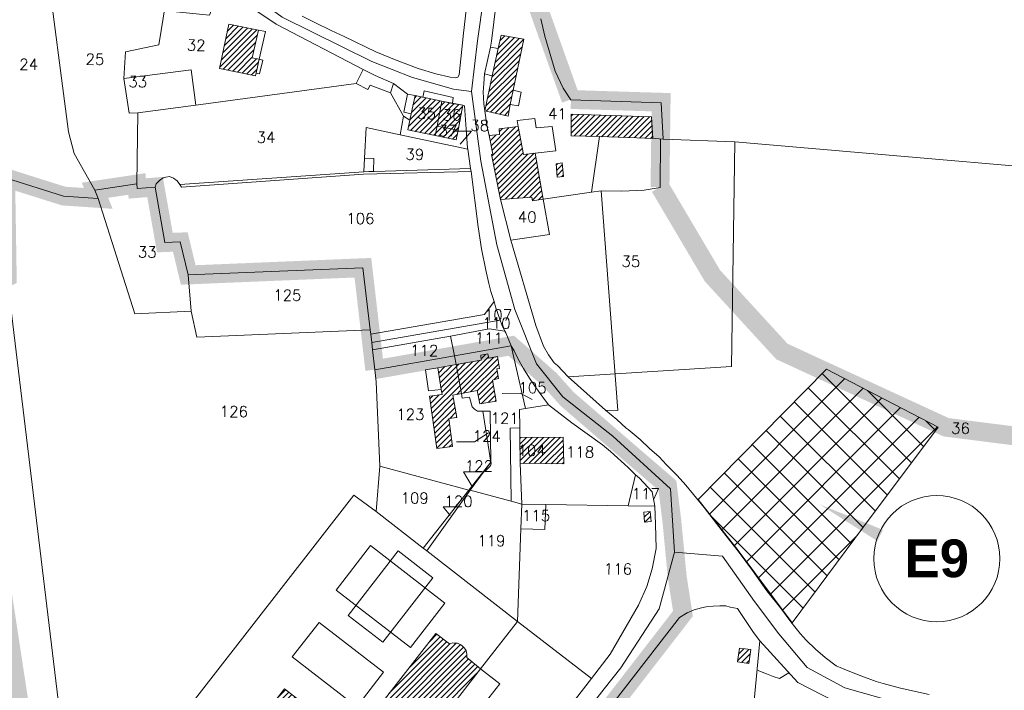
# Model space of a CAD drawing. Header units: metres. Extents: x 578835 to 593571, y 248557 to 255108.
# Tile 115 of 251: x 583205 to 583519, y 252401 to 252615. Entities that reach past the tile are written whole.
import ezdxf

# ---------------------------------------------------------------- set-up
doc = ezdxf.new("R2010")
doc.units = ezdxf.units.M
doc.linetypes.add('CACHEX2', pattern=[0.75, 0.5, -0.25])
doc.linetypes.add('SOLID_LINE', pattern=[0])
for name, color, linetype, lineweight in [('Cad-BATIMENT_BATI_LEGER13', 7, 'SOLID_LINE', 0), ('Cad-BATIMENT_BATI_PRIVE12', 7, 'SOLID_LINE', 0), ('Cad-BATIMENT_BATI_PRIVE12_HACH', 7, 'SOLID_LINE', 0), ('Cad-HYDROGRAPHI_COURS_D_EAU28', 5, 'SOLID_LINE', 0), ('Cad-PARCELLAIRE_PARCELLE1', 250, 'SOLID_LINE', 0), ('Cad-RESEAU_ROUT_AXE_DE_VOIE26', 255, 'SOLID_LINE', 0), ('Cad-RESEAU_ROUT_LIMITE_DE_VOIE_P23', 8, 'SOLID_LINE', 0), ('Cad-TOPONYMIE_DETAIL_PARCELLAIR181', 7, 'SOLID_LINE', 0), ('Cad-TOPONYMIE_NUMERO_DE_PARCELL182', 250, 'SOLID_LINE', 0), ('ER', 192, 'Continuous', 18), ('PLU', 7, 'CACHEX2', 5)]:
    doc.layers.add(name, color=color, linetype=linetype, lineweight=lineweight)
doc.styles.get("Standard").update_dxf_attribs({"font": 'arialbd_0.ttf', "height": 50})
doc.styles.add('TEXTSTYLE_45_11', font='txt.shx', dxfattribs={"oblique": 50})

msp = doc.modelspace()

# ---------------------------------------------------------------- hatches: boundary and pattern name
at = {"layer": 'Cad-BATIMENT_BATI_PRIVE12_HACH', "ltscale": 0.4}
h = msp.add_hatch(dxfattribs=at)
h.set_pattern_fill('ANSI31', color=256, scale=0.4, style=0)
h.paths.add_polyline_path([(583279.28, 252602.77), (583281.27, 252611.52), (583271.8, 252613.41), (583268.85, 252599.33), (583280.33, 252597.06), (583281.55, 252602.28)])
h = msp.add_hatch(dxfattribs=at)
h.set_pattern_fill('ANSI31', color=256, scale=0.4, style=0)
h.paths.add_polyline_path([(583361.46, 252587.89), (583362.4, 252592.43), (583365.75, 252608.64), (583358.55, 252609.94), (583357.58, 252605.74), (583355.67, 252596.99), (583353.31, 252585.87), (583360.79, 252584.15)])
h = msp.add_hatch(dxfattribs=at)
h.set_pattern_fill('ANSI31', color=256, scale=0.4, style=0)
h.paths.add_polyline_path([(583337.56, 252577.98), (583338.13, 252581.04), (583339.69, 252588.97), (583331.14, 252590.71), (583329.89, 252584.92), (583329.49, 252582.88), (583328.84, 252579.82)])
h = msp.add_hatch(dxfattribs=at)
h.set_pattern_fill('ANSI31', color=256, scale=0.4, style=0)
h.paths.add_polyline_path([(583344.91, 252579.71), (583346.4, 252587.63), (583343.05, 252588.25), (583339.69, 252588.97), (583338.13, 252581.04)])
h = msp.add_hatch(dxfattribs=at)
h.set_pattern_fill('ANSI31', color=256, scale=0.4, style=0)
h.paths.add_polyline_path([(583380.84, 252584.82), (583380.84, 252577.91), (583389.84, 252577.66), (583401.74, 252577.31), (583406.87, 252577.08), (583406.38, 252583.94)])
h = msp.add_hatch(dxfattribs=at)
h.set_pattern_fill('ANSI31', color=256, scale=0.4, style=0)
h.paths.add_polyline_path([(583344.26, 252576.65), (583344.91, 252579.71), (583338.13, 252581.04), (583337.56, 252577.98)])
h = msp.add_hatch(dxfattribs=at)
h.set_pattern_fill('ANSI31', color=256, scale=0.4, style=0)
h.paths.add_polyline_path([(583364.02, 252580.86), (583357.9, 252580.12), (583358.05, 252578.35), (583354.7, 252578.07), (583355.86, 252572.04), (583355.45, 252572.01), (583358.3, 252557.64), (583368.37, 252558.37), (583368.55, 252557.27), (583371.89, 252557.77), (583369.43, 252572.39), (583365.68, 252571.97)])
h = msp.add_hatch(dxfattribs=at)
h.set_pattern_fill('ANSI31', color=256, scale=0.4, style=0)
h.paths.add_polyline_path([(583378.02, 252569.31), (583376.06, 252569.04), (583376.42, 252564.73), (583378.45, 252565)])
h = msp.add_hatch(dxfattribs=at)
h.set_pattern_fill('ANSI31', color=256, scale=0.4, style=0)
h.paths.add_polyline_path([(583357.69, 252500.63), (583357.2, 252503.71), (583358.01, 252503.89), (583357.44, 252507.63), (583354.6, 252507.17), (583354.32, 252508.48), (583352.05, 252508.07), (583352.18, 252506.52), (583344.22, 252505.08), (583345.98, 252495.86), (583350.92, 252496.83), (583351.78, 252492.56), (583356.97, 252493.44), (583355.76, 252500.13), (583356.88, 252500.45)])
h = msp.add_hatch(dxfattribs=at)
h.set_pattern_fill('ANSI31', color=256, scale=0.4, style=0)
h.paths.add_polyline_path([(583345.98, 252495.86), (583344.22, 252505.08), (583338.38, 252504.04), (583339.43, 252497.22), (583339.74, 252495.57), (583335.75, 252495.01), (583338.12, 252478.37), (583343.09, 252479.02), (583341.86, 252487.94), (583344.47, 252488.26), (583343.13, 252495.4)])
h = msp.add_hatch(dxfattribs=at)
h.set_pattern_fill('ANSI31', color=256, scale=0.4, style=0)
h.paths.add_polyline_path([(583378.5, 252473.5), (583378.3, 252481.95), (583364.53, 252481.91), (583364.56, 252473.67)])
h = msp.add_hatch(dxfattribs=at)
h.set_pattern_fill('ANSI31', color=256, scale=0.4, style=0)
h.paths.add_polyline_path([(583406.32, 252455.19), (583406.06, 252458.3), (583404.02, 252458.12), (583404.2, 252454.91)])
h = msp.add_hatch(dxfattribs=at)
h.set_pattern_fill('ANSI31', color=256, scale=0.4, style=0)
h.paths.add_polyline_path([(583324.43, 252375.79), (583326.07, 252377.83), (583331.17, 252374.02), (583334.61, 252379.21), (583335.48, 252380.73), (583336.42, 252382.26), (583337.06, 252383.42), (583337.7, 252384.71), (583341.45, 252393.05), (583341.72, 252393.73), (583341.91, 252394.42), (583342.03, 252394.99), (583342.07, 252395.55), (583351.96, 252408.3), (583347.63, 252411.85), (583347.66, 252412.4), (583347.62, 252412.95), (583347.49, 252413.5), (583347.37, 252414.05), (583347.08, 252414.47), (583346.8, 252414.89), (583346.44, 252415.31), (583345.99, 252415.72), (583345.55, 252416.02), (583345.04, 252416.19), (583344.61, 252416.39), (583344.11, 252416.45), (583343.62, 252416.41), (583343.04, 252416.48), (583342.55, 252416.32), (583342.07, 252416.17), (583337.76, 252419.49), (583313.19, 252388.01), (583314.6, 252386.8), (583312.53, 252384.06), (583295.26, 252397.44), (583289.62, 252401.87), (583276.21, 252384.7), (583281.75, 252380.48), (583280.64, 252378.94), (583298.25, 252365.48), (583299.29, 252366.9), (583302.03, 252364.67), (583299.88, 252361.82), (583302.7, 252359.6), (583300.55, 252356.64), (583306.01, 252352.53), (583304.9, 252350.98), (583322.59, 252337.53), (583336.71, 252356.09), (583319.51, 252369.59), (583321.22, 252371.74), (583322.46, 252370.73), (583321.86, 252370.12), (583322.55, 252369.62), (583323.15, 252370.34), (583325.45, 252368.42), (583328.66, 252372.47), (583326.36, 252374.28), (583326.8, 252374.99), (583326.17, 252375.61), (583325.57, 252374.89)])
h = msp.add_hatch(dxfattribs=at)
h.set_pattern_fill('ANSI31', color=256, scale=0.4, style=0)
h.paths.add_polyline_path([(583437.47, 252409.97), (583438.01, 252414.37), (583434.42, 252414.84), (583433.8, 252410.45)])
h = msp.add_hatch(dxfattribs=at)
h.set_pattern_fill('ANSI31', color=256, scale=0.4, style=0)
h.paths.add_polyline_path([(583437.47, 252409.97), (583438.01, 252414.37), (583434.42, 252414.84), (583433.8, 252410.45)])
at = {"layer": 'ER', "ltscale": 0.4}
h = msp.add_hatch(dxfattribs=at)
h.set_pattern_fill('ANSI37', color=256, scale=2, style=0)
h.paths.add_polyline_path([(583462.17, 252503.62), (583421.24, 252462.13), (583434, 252445.88), (583451.2, 252422.86), (583473.98, 252453.42), (583497.69, 252485.21), (583478.07, 252495.38)])

# ---------------------------------------------------------------- linework, layer by layer
at = {"layer": 'Cad-BATIMENT_BATI_LEGER13'}
for points in [[(583281.55, 252602.28), (583283.53, 252611.15), (583281.27, 252611.52), (583279.28, 252602.77), (583281.55, 252602.28), (583281.55, 252602.28)], [(583281.55, 252602.28), (583283.53, 252611.15), (583281.27, 252611.52), (583279.28, 252602.77), (583281.55, 252602.28), (583281.55, 252602.28)], [(583355.67, 252596.99), (583357.58, 252605.74), (583355.16, 252606.09), (583353.3, 252597.69), (583355.67, 252596.99), (583355.67, 252596.99)], [(583355.67, 252596.99), (583357.58, 252605.74), (583355.16, 252606.09), (583353.3, 252597.69), (583355.67, 252596.99), (583355.67, 252596.99)], [(583281.61, 252597.62), (583282.63, 252602.05), (583281.55, 252602.28), (583280.52, 252597.85), (583281.61, 252597.62), (583281.61, 252597.62)], [(583281.61, 252597.62), (583282.63, 252602.05), (583281.55, 252602.28), (583280.52, 252597.85), (583281.61, 252597.62), (583281.61, 252597.62)], [(583324.3, 252594.6), (583318.41, 252597.11), (583314.62, 252599.02), (583312.36, 252594.6), (583316.06, 252592.68), (583316.85, 252594.09), (583323.32, 252591.62), (583324.3, 252594.6), (583324.3, 252594.6)], [(583324.3, 252594.6), (583318.41, 252597.11), (583314.62, 252599.02), (583312.36, 252594.6), (583316.06, 252592.68), (583316.85, 252594.09), (583323.32, 252591.62), (583324.3, 252594.6), (583324.3, 252594.6)], [(583364.13, 252587.45), (583364.92, 252591.86), (583362.4, 252592.43), (583361.46, 252587.89), (583364.13, 252587.45), (583364.13, 252587.45)], [(583364.13, 252587.45), (583364.92, 252591.86), (583362.4, 252592.43), (583361.46, 252587.89), (583364.13, 252587.45), (583364.13, 252587.45)], [(583329.89, 252584.92), (583331.14, 252590.71), (583328.71, 252591.17), (583327.55, 252585.4), (583329.89, 252584.92), (583329.89, 252584.92)], [(583329.89, 252584.92), (583331.14, 252590.71), (583328.71, 252591.17), (583327.55, 252585.4), (583329.89, 252584.92), (583329.89, 252584.92)], [(583375.96, 252573.16), (583374.82, 252580.87), (583369.67, 252580.44), (583369.33, 252583.42), (583363.61, 252582.83), (583364.02, 252580.86), (583365.68, 252571.97), (583375.96, 252573.16), (583375.96, 252573.16)], [(583375.96, 252573.16), (583374.82, 252580.87), (583369.67, 252580.44), (583369.33, 252583.42), (583363.61, 252582.83), (583364.02, 252580.86), (583365.68, 252571.97), (583375.96, 252573.16), (583375.96, 252573.16)], [(583317.9, 252566.64), (583318.06, 252570.67), (583315, 252570.85), (583314.78, 252566.5), (583317.9, 252566.64), (583317.9, 252566.64)], [(583317.9, 252566.64), (583318.06, 252570.67), (583315, 252570.85), (583314.78, 252566.5), (583317.9, 252566.64), (583317.9, 252566.64)], [(583339.43, 252497.22), (583338.38, 252504.04), (583334.47, 252503.38), (583335.43, 252496.77), (583339.43, 252497.22), (583339.43, 252497.22)], [(583339.43, 252497.22), (583338.38, 252504.04), (583334.47, 252503.38), (583335.43, 252496.77), (583339.43, 252497.22), (583339.43, 252497.22)]]:
    msp.add_lwpolyline(points, close=True, dxfattribs=at)
at = {"layer": 'Cad-BATIMENT_BATI_PRIVE12'}
for points in [[(583279.28, 252602.77), (583281.27, 252611.52), (583271.8, 252613.41), (583268.85, 252599.33), (583280.33, 252597.06), (583281.55, 252602.28), (583279.28, 252602.77), (583279.28, 252602.77)], [(583361.46, 252587.89), (583362.4, 252592.43), (583365.75, 252608.64), (583358.55, 252609.94), (583357.58, 252605.74), (583355.67, 252596.99), (583353.31, 252585.87), (583360.79, 252584.15), (583361.46, 252587.89), (583361.46, 252587.89)], [(583337.56, 252577.98), (583338.13, 252581.04), (583339.69, 252588.97), (583331.14, 252590.71), (583329.89, 252584.92), (583329.49, 252582.88), (583328.84, 252579.82), (583337.56, 252577.98), (583337.56, 252577.98), (583337.56, 252577.98)], [(583344.91, 252579.71), (583346.4, 252587.63), (583343.05, 252588.25), (583339.69, 252588.97), (583338.13, 252581.04), (583338.13, 252581.04), (583338.13, 252581.04), (583338.13, 252581.04), (583344.91, 252579.71), (583344.91, 252579.71)], [(583380.84, 252584.82), (583380.84, 252577.91), (583389.84, 252577.66), (583401.74, 252577.31), (583406.87, 252577.08), (583406.38, 252583.94), (583380.84, 252584.82), (583380.84, 252584.82)], [(583344.26, 252576.65), (583344.91, 252579.71), (583344.91, 252579.71), (583338.13, 252581.04), (583337.56, 252577.98), (583337.56, 252577.98), (583337.56, 252577.98), (583337.56, 252577.98), (583344.26, 252576.65), (583344.26, 252576.65)], [(583364.02, 252580.86), (583357.9, 252580.12), (583358.05, 252578.35), (583354.7, 252578.07), (583355.86, 252572.04), (583355.45, 252572.01), (583358.3, 252557.64), (583368.37, 252558.37), (583368.55, 252557.27), (583371.89, 252557.77), (583369.43, 252572.39), (583365.68, 252571.97), (583364.02, 252580.86), (583364.02, 252580.86)], [(583378.02, 252569.31), (583376.06, 252569.04), (583376.42, 252564.73), (583378.45, 252565), (583378.02, 252569.31), (583378.02, 252569.31)], [(583357.69, 252500.63), (583357.2, 252503.71), (583358.01, 252503.89), (583357.44, 252507.63), (583354.6, 252507.17), (583354.32, 252508.48), (583352.05, 252508.07), (583352.18, 252506.52), (583344.22, 252505.08), (583345.98, 252495.86), (583350.92, 252496.83), (583351.78, 252492.56), (583356.97, 252493.44), (583355.76, 252500.13), (583356.88, 252500.45), (583357.69, 252500.63), (583357.69, 252500.63)], [(583345.98, 252495.86), (583344.22, 252505.08), (583338.38, 252504.04), (583339.43, 252497.22), (583339.74, 252495.57), (583335.75, 252495.01), (583338.12, 252478.37), (583343.09, 252479.02), (583341.86, 252487.94), (583344.47, 252488.26), (583343.13, 252495.4), (583345.98, 252495.86), (583345.98, 252495.86)], [(583378.5, 252473.5), (583378.3, 252481.95), (583364.53, 252481.91), (583364.56, 252473.67), (583378.5, 252473.5), (583378.5, 252473.5)], [(583406.32, 252455.19), (583406.06, 252458.3), (583404.02, 252458.12), (583404.2, 252454.91), (583406.32, 252455.19), (583406.32, 252455.19)], [(583437.47, 252409.97), (583438.01, 252414.37), (583434.42, 252414.84), (583433.8, 252410.45), (583437.47, 252409.97), (583437.47, 252409.97)]]:
    msp.add_lwpolyline(points, close=True, dxfattribs=at)
for points in [[(583342.07, 252395.55), (583351.96, 252408.3), (583347.63, 252411.85), (583347.66, 252412.4), (583347.62, 252412.95), (583347.49, 252413.5), (583347.37, 252414.05), (583347.08, 252414.47), (583346.8, 252414.89), (583346.44, 252415.31), (583345.99, 252415.72), (583345.55, 252416.02), (583345.04, 252416.19), (583344.61, 252416.39), (583344.11, 252416.45), (583343.62, 252416.41), (583343.04, 252416.48), (583342.55, 252416.32), (583342.07, 252416.17), (583337.76, 252419.49), (583313.19, 252388.01)], [(583295.26, 252397.44), (583289.62, 252401.87), (583276.21, 252384.7)]]:
    msp.add_lwpolyline(points, dxfattribs=at)
at = {"layer": 'Cad-HYDROGRAPHI_COURS_D_EAU28'}
msp.add_lwpolyline([(583314.68, 252565.71), (583348.98, 252566.56), (583348.82, 252567.55), (583314.78, 252566.5), (583256.2, 252562.39), (583256.76, 252561.54), (583314.68, 252565.71), (583314.68, 252565.71)], close=True, dxfattribs=at)
msp.add_lwpolyline([(583314.68, 252565.71), (583348.98, 252566.56), (583348.82, 252567.55), (583314.78, 252566.5), (583256.2, 252562.39), (583256.76, 252561.54), (583314.68, 252565.71), (583314.68, 252565.71)], close=True, dxfattribs=at)
at = {"layer": 'Cad-PARCELLAIRE_PARCELLE1'}
for points in [[(583242.92, 252585.25), (583242.57, 252562.59), (583229.22, 252560.59), (583222.56, 252572.29), (583220.76, 252579.16), (583213.72, 252633.86), (583239.28, 252635.77), (583237.68, 252622.37), (583251.63, 252619.97), (583249.59, 252606.87), (583238.91, 252604.64), (583238.45, 252596.13), (583240.12, 252585.13), (583242.92, 252585.25), (583242.92, 252585.25)], [(583213.72, 252633.86), (583220.76, 252579.16), (583222.56, 252572.29), (583229.22, 252560.59), (583230.27, 252558), (583219.24, 252558.74), (583200.78, 252564.56), (583197.53, 252592.82), (583188.29, 252625.39), (583195.1, 252631.75), (583201.33, 252633.16), (583213.72, 252633.86), (583213.72, 252633.86)], [(583312.36, 252594.6), (583261.34, 252587.68), (583259.9, 252598.92), (583238.45, 252596.13), (583238.91, 252604.64), (583249.59, 252606.87), (583251.63, 252619.97), (583255.31, 252619.38), (583255.07, 252617.36), (583265.7, 252616.35), (583268.86, 252624.86), (583269.82, 252625.39), (583277.88, 252619.49), (583286.88, 252613.44), (583314.62, 252599.02), (583312.36, 252594.6), (583312.36, 252594.6)], [(583261.34, 252587.68), (583259.9, 252598.92), (583238.45, 252596.13), (583240.12, 252585.13), (583242.92, 252585.25), (583261.34, 252587.68), (583261.34, 252587.68)], [(583339.69, 252588.97), (583331.14, 252590.71), (583328.71, 252591.17), (583324.3, 252594.6), (583318.41, 252597.11), (583314.62, 252599.02), (583312.36, 252594.6), (583316.06, 252592.68), (583316.85, 252594.09), (583323.32, 252591.62), (583327.48, 252584.16), (583329.49, 252582.88), (583328.84, 252579.82), (583337.56, 252577.98), (583338.13, 252581.04), (583339.69, 252588.97), (583339.69, 252588.97)], [(583327.48, 252584.16), (583323.32, 252591.62), (583316.85, 252594.09), (583316.06, 252592.68), (583312.36, 252594.6), (583261.34, 252587.68), (583242.92, 252585.25), (583242.57, 252562.59), (583242.69, 252561.15), (583248.34, 252561.62), (583248.75, 252562.66), (583249.73, 252563.74), (583250.91, 252564.51), (583251.79, 252564.8), (583253, 252565.01), (583254.21, 252564.45), (583255.44, 252563.55), (583256.2, 252562.39), (583314.78, 252566.5), (583315, 252570.85), (583315.59, 252580.6), (583326.41, 252578.27), (583327.48, 252584.16), (583327.48, 252584.16)], [(583344.91, 252579.71), (583338.13, 252581.04), (583339.69, 252588.97), (583346.4, 252587.63), (583344.91, 252579.71), (583344.91, 252579.71)], [(583347.97, 252573.72), (583326.41, 252578.27), (583327.48, 252584.16), (583329.49, 252582.88), (583328.84, 252579.82), (583337.56, 252577.98), (583344.26, 252576.65), (583344.91, 252579.71), (583346.4, 252587.63), (583346.91, 252587.45), (583347.57, 252578.59), (583347.88, 252573.94), (583347.97, 252573.72), (583347.97, 252573.72)], [(583347.97, 252573.72), (583348.82, 252567.55), (583314.78, 252566.5), (583315, 252570.85), (583315.59, 252580.6), (583326.41, 252578.27), (583347.97, 252573.72), (583347.97, 252573.72)], [(583344.91, 252579.71), (583344.26, 252576.65), (583337.56, 252577.98), (583338.13, 252581.04), (583344.91, 252579.71), (583344.91, 252579.71)], [(583371.89, 252557.77), (583369.43, 252572.39), (583365.68, 252571.97), (583364.02, 252580.86), (583357.9, 252580.12), (583358.05, 252578.35), (583354.7, 252578.07), (583355.86, 252572.04), (583355.45, 252572.01), (583358.3, 252557.64), (583361.61, 252544.66), (583373.9, 252546.46), (583371.89, 252557.77), (583371.89, 252557.77)], [(583433, 252576.02), (583410.1, 252576.9), (583407.61, 252577.02), (583401.74, 252577.31), (583389.84, 252577.66), (583387.28, 252559.95), (583371.89, 252557.77), (583373.9, 252546.46), (583361.61, 252544.66), (583369.63, 252517.57), (583372.08, 252510.97), (583373.63, 252508.2), (583375.49, 252505.69), (583376.47, 252504.76), (583379.9, 252501.25), (583431.88, 252504.48), (583433, 252576.02), (583433, 252576.02)], [(583356.31, 252525.15), (583355.3, 252528.41), (583354.68, 252530.92), (583353.66, 252535.19), (583352.35, 252541.99), (583351.2, 252548.91), (583348.98, 252566.56), (583314.68, 252565.71), (583256.76, 252561.54), (583256.2, 252562.39), (583255.44, 252563.55), (583254.21, 252564.45), (583253, 252565.01), (583251.79, 252564.8), (583250.91, 252564.51), (583249.73, 252563.74), (583248.75, 252562.66), (583248.34, 252561.62), (583251.47, 252543.93), (583256.39, 252544.12), (583258.92, 252533.63), (583314.53, 252535.93), (583316.84, 252516.17), (583317.04, 252514.74), (583353.28, 252521), (583356.31, 252525.15), (583356.31, 252525.15)], [(583317.34, 252512.09), (583317.04, 252514.74), (583316.84, 252516.17), (583261.64, 252513.79), (583259.8, 252522.12), (583241.9, 252521.29), (583230.27, 252558), (583219.24, 252558.74), (583200.78, 252564.56), (583201.29, 252532.95), (583217.45, 252398.31), (583228.34, 252373.58), (583244.43, 252377.26), (583311.66, 252463.57), (583318.78, 252458.36), (583319.89, 252472.73), (583318.72, 252499.61), (583318.3, 252503.47), (583317.62, 252509.77), (583317.34, 252512.09), (583317.34, 252512.09)], [(583259.8, 252522.12), (583241.9, 252521.29), (583230.27, 252558), (583229.22, 252560.59), (583242.57, 252562.59), (583242.69, 252561.15), (583248.34, 252561.62), (583251.47, 252543.93), (583256.39, 252544.12), (583258.92, 252533.63), (583259.8, 252522.12), (583259.8, 252522.12)], [(583316.84, 252516.17), (583314.53, 252535.93), (583258.92, 252533.63), (583259.8, 252522.12), (583261.64, 252513.79), (583316.84, 252516.17), (583316.84, 252516.17)], [(583358.29, 252519.29), (583357.35, 252521.66), (583356.78, 252523.51), (583356.31, 252525.15), (583353.28, 252521), (583317.04, 252514.74), (583317.34, 252512.09), (583358.29, 252519.29), (583358.29, 252519.29)], [(583358.29, 252519.29), (583358.82, 252517.77), (583359.74, 252515.73), (583354.73, 252516.44), (583342.47, 252514.18), (583317.62, 252509.77), (583317.34, 252512.09), (583358.29, 252519.29), (583358.29, 252519.29)], [(583359.74, 252515.73), (583360.02, 252515.2), (583361.77, 252511.11), (583343.65, 252507.93), (583342.47, 252514.18), (583354.73, 252516.44), (583359.74, 252515.73), (583359.74, 252515.73)], [(583342.47, 252514.18), (583343.65, 252507.93), (583318.3, 252503.47), (583317.62, 252509.77), (583342.47, 252514.18), (583342.47, 252514.18)], [(583364.53, 252484.93), (583361.48, 252484.9), (583361.77, 252461.63), (583348.71, 252465.1), (583355.22, 252474), (583355.09, 252490.27), (583352.71, 252490.29), (583351.07, 252490.27), (583350.1, 252490.86), (583349.29, 252491.68), (583348.46, 252494.73), (583346.18, 252494.43), (583345.98, 252495.86), (583344.22, 252505.08), (583343.65, 252507.93), (583361.77, 252511.11), (583366.32, 252491.1), (583364.44, 252490.82), (583364.53, 252484.93), (583364.53, 252484.93)], [(583373.64, 252492.26), (583371.87, 252494.68), (583369.55, 252497.83), (583367.58, 252500.78), (583365.67, 252503.86), (583363.92, 252507.05), (583362.72, 252509.52), (583361.77, 252511.11), (583366.32, 252491.1), (583373.64, 252492.26), (583373.64, 252492.26)], [(583348.29, 252465.17), (583355.22, 252474), (583352.71, 252490.29), (583351.07, 252490.27), (583350.1, 252490.86), (583349.29, 252491.68), (583348.46, 252494.73), (583346.18, 252494.43), (583345.98, 252495.86), (583344.22, 252505.08), (583343.65, 252507.93), (583318.3, 252503.47), (583318.72, 252499.61), (583319.89, 252472.73), (583348.29, 252465.17), (583348.29, 252465.17)], [(583372.83, 252460.54), (583365.15, 252460.67), (583364.56, 252473.67), (583364.53, 252481.91), (583364.53, 252484.93), (583364.44, 252490.82), (583366.32, 252491.1), (583373.64, 252492.26), (583381.04, 252486.52), (583390.78, 252479.53), (583393.34, 252477.41), (583398.96, 252472.3), (583401.38, 252470.05), (583398.99, 252460.15), (583372.83, 252460.54), (583372.83, 252460.54)], [(583352.71, 252490.29), (583355.09, 252490.27), (583355.22, 252474), (583352.71, 252490.29), (583352.71, 252490.29)], [(583365.15, 252460.67), (583361.77, 252461.63), (583361.48, 252484.9), (583364.53, 252484.93), (583364.53, 252481.91), (583364.56, 252473.67), (583365.15, 252460.67), (583365.15, 252460.67)], [(583348.29, 252465.17), (583333.77, 252446.69), (583318.78, 252458.36), (583319.89, 252472.73), (583348.29, 252465.17), (583348.29, 252465.17)], [(583348.29, 252465.17), (583348.71, 252465.1), (583355.22, 252474), (583348.29, 252465.17), (583348.29, 252465.17)], [(583407.48, 252460.08), (583406.62, 252464.59), (583402.62, 252468.93), (583401.38, 252470.05), (583398.99, 252460.15), (583407.48, 252460.08), (583407.48, 252460.08)], [(583318.78, 252458.36), (583311.66, 252463.57), (583244.43, 252377.26), (583290.24, 252341.06), (583320.07, 252318.36), (583320.74, 252319.2), (583387.34, 252405.13), (583363.73, 252423.33), (583334.91, 252445.78), (583333.77, 252446.69), (583318.78, 252458.36), (583318.78, 252458.36)], [(583348.29, 252465.17), (583348.71, 252465.1), (583334.91, 252445.78), (583333.77, 252446.69), (583348.29, 252465.17), (583348.29, 252465.17)], [(583365.15, 252460.67), (583361.77, 252461.63), (583348.71, 252465.1), (583334.91, 252445.78), (583363.73, 252423.33), (583364.81, 252452.85), (583365.15, 252460.67), (583365.15, 252460.67)], [(583372.83, 252460.54), (583372.5, 252452.59), (583364.81, 252452.85), (583363.73, 252423.33), (583387.34, 252405.13), (583393.28, 252412.97), (583402.28, 252428.55), (583404.93, 252434.46), (583406.6, 252440.06), (583407.95, 252446.52), (583407.72, 252454.3), (583407.48, 252460.08), (583398.99, 252460.15), (583372.83, 252460.54), (583372.83, 252460.54)], [(583372.83, 252460.54), (583372.5, 252452.59), (583364.81, 252452.85), (583365.15, 252460.67), (583372.83, 252460.54), (583372.83, 252460.54)], [(583440.9, 252417.17), (583453.05, 252403.92), (583464.77, 252397.87), (583469.85, 252396.18), (583481.81, 252393.17), (583488.9, 252391.19), (583506.06, 252387.05), (583516.04, 252384.87), (583522.95, 252383.11), (583533.09, 252381.06), (583523.57, 252258.2), (583425.27, 252251.9), (583440.9, 252417.17), (583440.9, 252417.17)]]:
    msp.add_lwpolyline(points, close=True, dxfattribs=at)
for points in [[(583358.49, 252632.34), (583355.49, 252608.02), (583355.16, 252606.09), (583353.3, 252597.69), (583353, 252594.43), (583352.79, 252591.96), (583353.03, 252588.08), (583353.31, 252585.87), (583354.01, 252581.36), (583354.7, 252578.07), (583358.05, 252578.35), (583357.9, 252580.12), (583364.02, 252580.86), (583365.68, 252571.97), (583369.43, 252572.39), (583371.89, 252557.77), (583387.28, 252559.95), (583389.84, 252577.66), (583401.74, 252577.31), (583407.61, 252577.02), (583410.1, 252576.9), (583409.55, 252588.45), (583380.78, 252589.39), (583378.34, 252593.09), (583375.74, 252598.45), (583372.42, 252609.65), (583371.22, 252615.13)], [(583295.15, 252616.02), (583299.28, 252614.03), (583304.44, 252611.45), (583308.55, 252609.56), (583318.61, 252604.6), (583324.58, 252602.2), (583332.15, 252599.38), (583337.73, 252597.61), (583342.27, 252596.54), (583343.94, 252596.35), (583344.74, 252596.63), (583345.18, 252597.34), (583346.62, 252610.61), (583347.76, 252620.63)], [(583582.95, 252563.02), (583433, 252576.02), (583410.1, 252576.9), (583409.55, 252588.45), (583380.78, 252589.39), (583378.34, 252593.09), (583375.74, 252598.45), (583372.42, 252609.65), (583371.22, 252615.13)], [(583582.95, 252563.02), (583433, 252576.02), (583431.88, 252504.48), (583379.9, 252501.25), (583391.75, 252490.54), (583395.38, 252487.61), (583398.33, 252484.84), (583399.02, 252484.46), (583402.84, 252481.21), (583405.8, 252478.34), (583408.82, 252475.69), (583411.17, 252473.21), (583414.59, 252469.82), (583417.4, 252466.71), (583423.18, 252459.61), (583428.91, 252452.18), (583433.99, 252445.69), (583438.54, 252439.6), (583443.2, 252433.08), (583447.53, 252427.65), (583450.78, 252423.23), (583453.81, 252419.47), (583455.63, 252417.39), (583458.67, 252414.53), (583461.7, 252411.88), (583465.23, 252409.17), (583467.27, 252408.33), (583469.58, 252407.42), (583473.41, 252405.96), (583477.92, 252404.21), (583480.19, 252403.62), (583485.77, 252402.08), (583494.84, 252400.05)], [(583326.38, 252309.86), (583415.39, 252424.63), (583417.82, 252426.05), (583420.05, 252427.03), (583422.3, 252427.66), (583423.84, 252428.01), (583426.06, 252428.19), (583428.19, 252428.26), (583430.08, 252428.31), (583431.52, 252427.87), (583433.86, 252427.5), (583438.95, 252419.8), (583440.9, 252417.17), (583425.27, 252251.9)]]:
    msp.add_lwpolyline(points, dxfattribs=at)
at = {"layer": 'Cad-RESEAU_ROUT_AXE_DE_VOIE26'}
msp.add_line((583352.1, 252569.81), (583349.14, 252592.04), dxfattribs=at)
for points in [[(583149.18, 252821.84), (583193.58, 252807.01), (583211.01, 252799.15), (583235.05, 252785.52), (583281.07, 252758.2), (583298.74, 252747.47), (583307.89, 252740.08), (583324.71, 252722.17), (583334.09, 252707.89), (583345.6, 252686.28), (583352.7, 252667.61), (583355.16, 252656.28), (583356, 252643.56), (583354.73, 252634.45), (583351, 252608.17), (583349.14, 252592.04)], [(583349.14, 252592.04), (583343.4, 252592.77), (583330.37, 252596.45), (583317.43, 252601.58), (583288.87, 252615.67), (583275.1, 252625.76), (583266.37, 252631.76), (583259.5, 252634.96), (583233.04, 252639.57), (583220.64, 252638.7), (583188.93, 252634.43), (583177.58, 252633.83), (583173.31, 252635.1)], [(583352.1, 252569.81), (583357.22, 252543.27), (583362.9, 252522.65), (583369.83, 252505.34), (583378.23, 252494.83), (583394.17, 252482.36), (583412.45, 252465.51), (583413.8, 252445.38), (583408.85, 252427.34), (583396.62, 252408.56), (583391.31, 252401.87), (583323.38, 252314.78)], [(583352.1, 252569.81), (583357.22, 252543.27), (583362.9, 252522.65), (583369.83, 252505.34), (583378.23, 252494.83), (583394.17, 252482.36), (583412.45, 252465.51), (583413.8, 252445.38), (583408.85, 252427.34), (583396.62, 252408.56), (583391.31, 252401.87), (583323.38, 252314.78)], [(583736.07, 252402.37), (583693.34, 252400.73), (583679.21, 252398.88), (583640.82, 252393.13), (583596.14, 252386.36), (583562.97, 252383.55), (583544.92, 252384.49), (583533.23, 252386.27), (583486.31, 252396.96), (583467.96, 252402.22), (583456.05, 252408.64), (583446.99, 252419.41), (583439.18, 252429.73), (583429.07, 252444.1), (583413.8, 252445.38)]]:
    msp.add_lwpolyline(points, dxfattribs=at)
at = {"layer": 'Cad-RESEAU_ROUT_LIMITE_DE_VOIE_P23'}
for points in [[(583343.03, 252588.27), (583343.28, 252590.14), (583334.04, 252592.2), (583333.61, 252590.16)], [(583387.31, 252559.99), (583390.36, 252560.39), (583397.01, 252560.3), (583404.05, 252560.58), (583409.16, 252561.49), (583409.35, 252576.95)], [(583391.76, 252490.59), (583395.68, 252490.51), (583390.36, 252560.39)], [(583306, 252433.34), (583329.68, 252415.07), (583340.65, 252429.18), (583316.99, 252447.53), (583306, 252433.34)], [(583325.76, 252445.81), (583309.82, 252425.28), (583320.89, 252416.78), (583336.78, 252437.24), (583325.76, 252445.81)], [(583321.07, 252407.18), (583300.57, 252423.02), (583292.05, 252412.05), (583312.55, 252396.19), (583321.07, 252407.18)], [(583344.52, 252349.95), (583339.46, 252353.94), (583346.19, 252362.46), (583333.57, 252372.25), (583358.16, 252403.44), (583352, 252408.29), (583363.74, 252423.35)], [(583450.21, 252407), (583447.14, 252405.17), (583445.15, 252405.86), (583443.06, 252406.68), (583440.03, 252407.84)]]:
    msp.add_lwpolyline(points, dxfattribs=at)
at = {"layer": 'Cad-TOPONYMIE_DETAIL_PARCELLAIR181'}
for points in [[(583343.3, 252579.35), (583349.14, 252579.4), (583345.53, 252575.3), (583345.53, 252575.3)], [(583358.92, 252495.94), (583364.6, 252495.97), (583368.48, 252493.95), (583368.48, 252493.95)], [(583344.37, 252480.56), (583350.07, 252480.48), (583354.52, 252483.42), (583354.52, 252483.42)], [(583352.26, 252470.97), (583346.58, 252470.94), (583349.36, 252466.27), (583349.36, 252466.27)], [(583345.85, 252459.85), (583340.08, 252459.81), (583342.37, 252457.11), (583342.37, 252457.11)]]:
    msp.add_lwpolyline(points, dxfattribs=at)
at = {"layer": 'ER', "ltscale": 0.4}
msp.add_lwpolyline([(583462.17, 252503.62), (583421.24, 252462.13), (583434, 252445.88), (583451.2, 252422.86), (583473.98, 252453.42), (583497.69, 252485.21), (583478.07, 252495.38), (583462.17, 252503.62)], close=True, dxfattribs=at)
msp.add_lwpolyline([(583460.08, 252460.55, 0, 4, 0), (583479.25, 252450.71, 6, 6, 0)], format="xyseb", dxfattribs=at)
msp.add_circle((583497.29, 252443.34), 20.08, dxfattribs=at)
at = {"layer": 'PLU', "color": 7, "ltscale": 2, "const_width": 6}
for points in [[(583697.63, 252858.52), (583614.89, 252845.35), (583533.62, 252840.23), (583501.4, 252836.58), (583415, 252836.58), (583332.49, 252791.7), (583348.46, 252763.56), (583315.97, 252740.84), (583317.06, 252740.57), (583307.94, 252733.16), (583328.11, 252708.59), (583343.49, 252677.41), (583349.64, 252653.79), (583348.4, 252632.16), (583365.17, 252633.21), (583380.79, 252589.48)], [(583700.15, 252856.7), (583613.2, 252847.65), (583481.86, 252833.17), (583413.93, 252835.88), (583397.31, 252834.49), (583332.49, 252791.7), (583348.46, 252763.56), (583315.97, 252740.84), (583317.06, 252740.57), (583307.94, 252733.16), (583328.11, 252708.59), (583343.49, 252677.41), (583349.64, 252653.79), (583348.4, 252632.16), (583365.17, 252633.21), (583380.79, 252589.48)], [(583380.79, 252589.48), (583409.49, 252588.61), (583409.14, 252561.63)], [(583380.79, 252589.48), (583409.49, 252588.61), (583409.14, 252561.63)], [(583722.41, 252485.15), (583657.07, 252482.14), (583571.61, 252476.11), (583500.24, 252485.15), (583447.96, 252509.26), (583425.84, 252533.37), (583409.14, 252561.63)], [(583722.41, 252485.15), (583657.07, 252482.14), (583571.61, 252476.11), (583500.24, 252485.15), (583447.96, 252509.26), (583425.84, 252533.37), (583409.14, 252561.63)], [(583185.51, 252525.38), (583218.94, 252306.53), (583218.94, 252306.53)], [(583326.37, 252309.93), (583336.01, 252322.86), (583393.88, 252396.69), (583416.45, 252425.84), (583414.63, 252437.49), (583412.88, 252455.63), (583412.88, 252455.63), (583411.5, 252466.63), (583397.74, 252478.46), (583379.58, 252494.13), (583374.04, 252500.31), (583361.77, 252511.11), (583318.3, 252503.47)]]:
    msp.add_lwpolyline(points, dxfattribs=at)
at = {"layer": 'PLU', "ltscale": 2, "const_width": 6}
msp.add_lwpolyline([(583318.3, 252503.47), (583314.53, 252535.93), (583258.92, 252533.63), (583256.39, 252544.12), (583251.47, 252543.93), (583248.34, 252561.62), (583242.69, 252561.15), (583242.57, 252562.59), (583229.22, 252560.59), (583230.27, 252558), (583219.24, 252558.74), (583200.78, 252564.56), (583201.29, 252532.95), (583185.51, 252525.38)], dxfattribs=at)

# ---------------------------------------------------------------- texts
at = {"layer": 'Cad-TOPONYMIE_NUMERO_DE_PARCELL182', "style": 'TEXTSTYLE_45_11'}
for s, p in [('32', (583258.45, 252605.04)), ('25', (583226.22, 252600.57)), ('24', (583205.09, 252598.92)), ('33', (583239.84, 252593.41)), ('35', (583331.8, 252583.3)), ('36', (583339.87, 252582.85)), ('41', (583373.48, 252583.2)), ('38', (583348.72, 252579.47)), ('34', (583280.68, 252575.69)), ('37', (583338.65, 252577.85)), ('39', (583328.07, 252570.28)), ('40', (583363.85, 252550.35)), ('106', (583309.24, 252549.87)), ('33', (583242.87, 252539.2)), ('35', (583396.85, 252536.22)), ('125', (583285.97, 252525.47)), ('107', (583353.06, 252519.19)), ('110', (583352.57, 252516.59)), ('111', (583350.17, 252511.82)), ('112', (583329.57, 252507.87)), ('105', (583364.05, 252496.03)), ('126', (583268.95, 252488.44)), ('123', (583325.16, 252487.54)), ('121', (583355.19, 252486.32)), ('36', (583501.83, 252483.11)), ('124', (583349.48, 252480.61)), ('104', (583363.78, 252476.06)), ('118', (583379.2, 252475.56)), ('122', (583346.98, 252471.09)), ('109', (583326.52, 252460.91)), ('120', (583340.49, 252459.84)), ('117', (583400.13, 252462.26)), ('115', (583365.19, 252455.33)), ('119', (583350.94, 252447.34)), ('116', (583391.25, 252438.33))]:
    msp.add_text(s, height=3.491, rotation=359.5887, dxfattribs=at).set_placement(p)
at = {"layer": 'ER', "ltscale": 0.4, "insert": (583497.29, 252443.34), "char_height": 12, "width": 16.8329, "attachment_point": 5}
msp.add_mtext('E9', dxfattribs=at)

doc.saveas('drawing.dxf')
